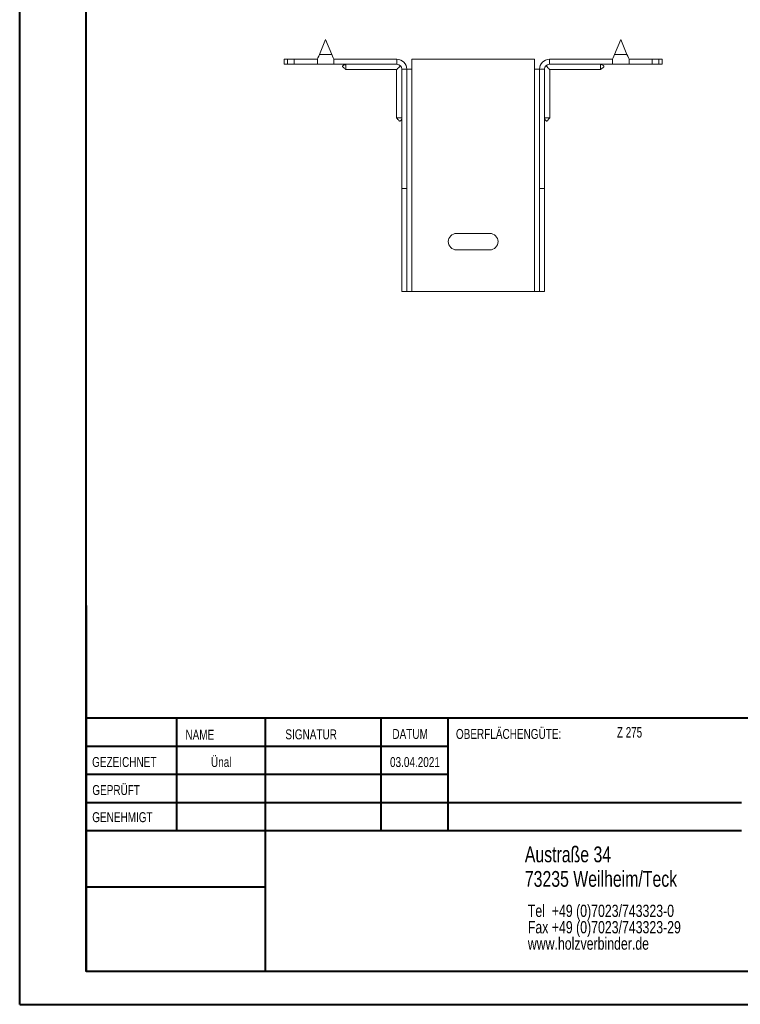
# Model space of a CAD drawing. Header units: millimetres. Extents: x 0 to 210, y 0 to 297.
# Tile 1 of 6: x 0 to 109, y 0 to 149. Entities that reach past the tile are written whole.
import ezdxf

# ---------------------------------------------------------------- set-up
doc = ezdxf.new("R2010")
doc.units = ezdxf.units.MM
doc.styles.add('SLDTEXTSTYLE0', font='TXT', dxfattribs={"width": 0.75})
doc.styles.add('SLDTEXTSTYLE2', font='TXT', dxfattribs={"width": 0.7})

# ---------------------------------------------------------------- blocks, each defined once
blk = doc.blocks.new('SW_NOTE_0')
at = {"color": 0, "linetype": 'Continuous', "lineweight": 0, "char_height": 1.8521, "attachment_point": 1, "style": 'SLDTEXTSTYLE0'}
for s, insert in [('Tel  +49 (0)7023/743323-0', (0, 2.39)), ('Fax +49 (0)7023/743323-29', (0, -0.08)), ('www.holzverbinder.de', (0, -2.55))]:
    blk.add_mtext(s, dxfattribs=dict(at, insert=insert))

msp = doc.modelspace()

# ---------------------------------------------------------------- linework, layer by layer
at = {"color": 7, "linetype": 'Continuous', "lineweight": 40}
for p, q in [((0.08, 0.21), (0.08, 297.21)), ((10.08, 5.21), (10.08, 292.21)), ((10.11, 60.37), (10.11, 5.12)), ((205.08, 43.37), (10.11, 43.37)), ((23.71, 43.37), (23.71, 26.37)), ((37.1, 43.37), (37.1, 5.12)), ((54.51, 43.37), (54.51, 26.37)), ((64.71, 26.37), (64.71, 43.37)), ((64.71, 39.1), (10.11, 39.1)), ((64.71, 34.87), (10.11, 34.87)), ((108.91, 30.62), (10.11, 30.62)), ((108.91, 26.37), (10.11, 26.37)), ((37.1, 17.87), (10.11, 17.87)), ((10.11, 13.71), (10.08, 13.71)), ((10.11, 9.46), (10.08, 9.46)), ((10.08, 5.21), (205.08, 5.21)), ((0.08, 0.21), (210.08, 0.21))]:
    msp.add_line(p, q, dxfattribs=at)
at = {"color": 7, "linetype": 'Continuous', "lineweight": 15}
for p, q in [((46.21, 145.74), (45.27, 143.49)), ((47.15, 143.49), (46.21, 145.74)), ((90.71, 145.74), (89.77, 143.49)), ((91.65, 143.49), (90.71, 145.74)), ((39.96, 142.74), (39.96, 141.99)), ((39.96, 142.74), (40.46, 142.74)), ((40.46, 142.74), (40.46, 141.99)), ((40.46, 142.74), (41.46, 142.74)), ((41.46, 141.99), (41.46, 142.74)), ((44.96, 142.74), (41.46, 142.74)), ((44.96, 142.74), (44.96, 141.99)), ((45.27, 143.49), (47.15, 143.49)), ((56.96, 142.74), (47.46, 142.74)), ((47.46, 141.99), (47.46, 142.74)), ((56.96, 141.99), (56.96, 142.74)), ((59.21, 141.24), (59.21, 142.74)), ((77.71, 142.74), (59.21, 142.74)), ((77.71, 142.74), (77.71, 141.24)), ((79.96, 141.99), (79.96, 142.74)), ((79.96, 142.74), (89.46, 142.74)), ((89.46, 142.74), (89.46, 141.99)), ((89.77, 143.49), (91.65, 143.49)), ((91.96, 141.99), (91.96, 142.74)), ((91.96, 142.74), (95.46, 142.74)), ((95.46, 141.99), (95.46, 142.74)), ((95.46, 142.74), (96.46, 142.74)), ((96.46, 141.99), (96.46, 142.74)), ((96.46, 142.74), (96.96, 142.74)), ((96.96, 141.99), (96.96, 142.74)), ((40.46, 141.99), (39.96, 141.99)), ((41.46, 141.99), (40.46, 141.99)), ((44.96, 141.99), (41.46, 141.99)), ((44.96, 141.99), (47.46, 141.99)), ((56.96, 141.99), (47.46, 141.99)), ((49.26, 141.19), (56.91, 141.19)), ((56.91, 141.19), (56.91, 133.93)), ((57.71, 141.24), (58.46, 141.24)), ((57.71, 123.24), (57.71, 141.24)), ((58.46, 123.24), (58.46, 141.24)), ((58.46, 141.24), (59.21, 141.24)), ((59.21, 107.74), (59.21, 141.24)), ((77.71, 141.24), (77.71, 107.74)), ((77.71, 141.24), (78.46, 141.24)), ((79.21, 141.24), (78.46, 141.24)), ((78.46, 123.24), (78.46, 141.24)), ((79.21, 123.24), (79.21, 141.24)), ((79.96, 141.99), (89.46, 141.99)), ((80.01, 141.19), (87.66, 141.19)), ((80.01, 133.93), (80.01, 141.19)), ((89.46, 141.99), (91.96, 141.99)), ((91.96, 141.99), (95.46, 141.99)), ((96.46, 141.99), (95.46, 141.99)), ((96.96, 141.99), (96.46, 141.99)), ((58.46, 123.24), (57.71, 123.24)), ((57.71, 107.74), (57.71, 123.24)), ((58.46, 107.74), (58.46, 123.24)), ((78.46, 123.24), (79.21, 123.24)), ((78.46, 107.74), (78.46, 123.24)), ((79.21, 107.74), (79.21, 123.24)), ((70.96, 116.49), (65.96, 116.49)), ((65.96, 113.99), (70.96, 113.99)), ((58.46, 107.74), (57.71, 107.74)), ((58.46, 107.74), (59.21, 107.74)), ((59.21, 107.74), (77.71, 107.74)), ((77.71, 107.74), (78.46, 107.74)), ((78.46, 107.74), (79.21, 107.74))]:
    msp.add_line(p, q, dxfattribs=at)
at = {"color": 7, "linetype": 'Continuous', "lineweight": 0}
for p, q in [((64.71, 39.12), (10.11, 39.12)), ((23.71, 5.21), (23.71, 5.12)), ((54.51, 5.21), (54.51, 5.12))]:
    msp.add_line(p, q, dxfattribs=at)
at = {"color": 7, "linetype": 'Continuous', "lineweight": 15, "flags": 128}
for points in [[(45.27, 143.49), (45.17, 143.23), (45.06, 142.98), (44.96, 142.74)], [(47.46, 142.74), (47.36, 142.98), (47.26, 143.23), (47.15, 143.49)], [(89.77, 143.49), (89.67, 143.23), (89.56, 142.98), (89.46, 142.74)], [(91.96, 142.74), (91.86, 142.98), (91.76, 143.23), (91.65, 143.49)], [(56.91, 141.19), (56.93, 141.21), (56.98, 141.26), (57.07, 141.35), (57.18, 141.46), (57.33, 141.61), (57.49, 141.77)], [(79.43, 141.77), (79.6, 141.61), (79.74, 141.46), (79.86, 141.35), (79.94, 141.26), (79.99, 141.21), (80.01, 141.19)]]:
    msp.add_lwpolyline(points, dxfattribs=at)
at = {"color": 7, "linetype": 'Continuous', "lineweight": 15}
for centre, radius, start, end in [((56.96, 141.24), 1.5, 0, 90), ((79.96, 141.24), 1.5, 90, 180), ((56.96, 141.24), 0.75, 0, 90), ((79.96, 141.24), 0.75, 90, 180), ((65.96, 115.24), 1.25, 90, 270), ((70.96, 115.24), 1.25, 270, 90)]:
    msp.add_arc(centre, radius, start, end, dxfattribs=at)
for points, knots in [([(49.26, 141.99), (49.14, 141.95), (48.98, 141.89), (48.81, 141.79), (48.77, 141.72), (48.76, 141.69), (48.76, 141.65), (48.78, 141.61), (48.84, 141.53), (49.02, 141.4), (49.17, 141.27), (49.27, 141.18)], [0, 0, 0, 0, 0.2855, 0.392614, 0.433607, 0.452355, 0.471039, 0.511904, 0.562271, 0.695299, 1, 1, 1, 1]), ([(49.26, 141.99), (49.26, 141.91), (49.26, 141.72), (49.26, 141.45), (49.26, 141.26), (49.26, 141.18), (49.26, 141.2), (49.26, 141.2)], [0, 0, 0, 0, 0.1769983, 0.4375308, 0.6980749, 0.9586171, 1, 1, 1, 1]), ([(87.66, 141.18), (87.74, 141.26), (87.87, 141.37), (88.05, 141.5), (88.14, 141.59), (88.16, 141.65), (88.16, 141.69), (88.15, 141.72), (88.13, 141.77), (87.98, 141.89), (87.81, 141.95), (87.66, 141.99)], [0, 0, 0, 0, 0.256732, 0.386951, 0.489175, 0.528772, 0.547317, 0.566205, 0.608675, 0.662214, 1, 1, 1, 1]), ([(87.66, 141.99), (87.66, 141.91), (87.66, 141.72), (87.66, 141.45), (87.66, 141.26), (87.66, 141.18), (87.66, 141.2), (87.66, 141.2)], [0, 0, 0, 0, 0.1769983, 0.4375308, 0.6980749, 0.9586171, 1, 1, 1, 1]), ([(56.9, 133.93), (56.98, 133.85), (57.09, 133.72), (57.22, 133.54), (57.31, 133.45), (57.37, 133.43), (57.41, 133.43), (57.44, 133.43), (57.49, 133.46), (57.61, 133.61), (57.67, 133.78), (57.71, 133.93)], [0, 0, 0, 0, 0.256731, 0.386951, 0.489173, 0.528771, 0.547318, 0.566204, 0.608673, 0.662214, 1, 1, 1, 1]), ([(56.92, 133.93), (56.93, 133.93), (56.94, 133.93), (57.1, 133.93), (57.32, 133.93), (57.53, 133.93), (57.65, 133.93), (57.71, 133.93)], [0, 0, 0, 0, 0.217784, 0.478085, 0.738383, 0.867316, 1, 1, 1, 1]), ([(79.21, 133.93), (79.25, 133.81), (79.31, 133.64), (79.42, 133.48), (79.48, 133.43), (79.51, 133.43), (79.55, 133.43), (79.6, 133.44), (79.68, 133.51), (79.81, 133.68), (79.93, 133.83), (80.02, 133.93)], [0, 0, 0, 0, 0.285501, 0.392615, 0.433608, 0.452355, 0.47104, 0.511905, 0.562272, 0.6953, 1, 1, 1, 1]), ([(80, 133.93), (80, 133.93), (79.99, 133.93), (79.82, 133.93), (79.6, 133.93), (79.39, 133.93), (79.27, 133.93), (79.21, 133.93)], [0, 0, 0, 0, 0.217784, 0.478085, 0.738383, 0.867316, 1, 1, 1, 1])]:
    msp.add_open_spline(points, degree=3, knots=knots, dxfattribs=at)

# ---------------------------------------------------------------- block references
at = {"color": 7, "linetype": 'Continuous', "lineweight": 0}
msp.add_blockref('SW_NOTE_0', (76.7, 12.85), dxfattribs=at)

# ---------------------------------------------------------------- texts
for s, insert, char_height, attachment_point, style in [('NAME', (25.07, 41.62), 1.5, 1, 'SLDTEXTSTYLE0'), ('SIGNATUR', (40.14, 41.68), 1.5, 1, 'SLDTEXTSTYLE0'), ('DATUM', (56.28, 41.74), 1.5, 1, 'SLDTEXTSTYLE0'), ('OBERFLÄCHENGÜTE:', (65.86, 41.74), 1.5, 1, 'SLDTEXTSTYLE0'), ('Z 275', (90.14, 42.03), 1.587, 1, 'SLDTEXTSTYLE2'), ('GEZEICHNET', (11, 37.51), 1.5, 1, 'SLDTEXTSTYLE0'), ('Ünal', (30.47, 37.5), 1.499, 2, 'SLDTEXTSTYLE0'), ('03.04.2021', (59.68, 37.5), 1.499, 2, 'SLDTEXTSTYLE0'), ('GEPRÜFT', (11.03, 33.28), 1.5, 1, 'SLDTEXTSTYLE0'), ('GENEHMIGT', (11.02, 29.19), 1.5, 1, 'SLDTEXTSTYLE0'), ('Austraße 34', (76.25, 24.02), 2.3813, 1, 'SLDTEXTSTYLE0'), ('73235 Weilheim/Teck', (76.25, 20.32), 2.3813, 1, 'SLDTEXTSTYLE0')]:
    msp.add_mtext(s, dxfattribs=dict(at, insert=insert, char_height=char_height, attachment_point=attachment_point, style=style))

doc.saveas('drawing.dxf')
